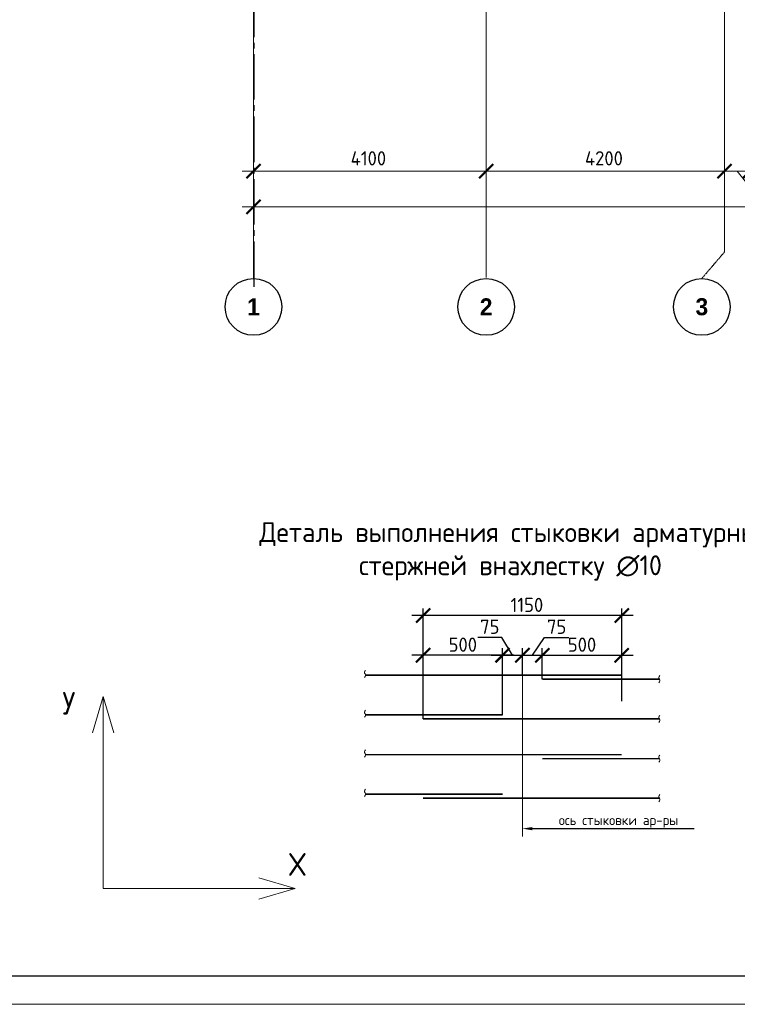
# Model space of a CAD drawing. Header units: millimetres. Extents: x -42044588 to 856694, y -806701 to 941911.
# Tile 164 of 256: x -107629 to -94985, y -356882 to -339544. Entities that reach past the tile are written whole.
import ezdxf
from ezdxf import colors
from ezdxf.entities.mleader import LeaderData, LeaderLine
from ezdxf.enums import TextEntityAlignment as Align
from ezdxf.math import Vec2, Vec3

# ---------------------------------------------------------------- set-up
doc = ezdxf.new("R2010")
doc.units = ezdxf.units.MM
for name, pattern in [('______5', [1100, 800, -100, 100, -100]), ('CENTER2', [28.575, 19.05, -3.175, 3.175, -3.175]), ('осевая', [50.8, 31.75, -6.35, 6.35, -6.35])]:
    doc.linetypes.add(name, pattern=pattern)
for name, color, linetype, lineweight in [('0.20 __', 4, 'Continuous', 20), ('Арматура', 152, 'Continuous', 40), ('Выноски', 20, 'Continuous', 20), ('Осевая', 10, 'CENTER2', 20), ('Оси', 40, '______5', 18), ('подоснова', 151, 'Continuous', 5), ('РАЗМЕРЫ', 1, 'Continuous', 9), ('Текст', 7, 'Continuous', 25), ('ТОНКИЕ', 7, 'Continuous', 9), ('Узлы', 7, 'Continuous', 0)]:
    doc.layers.add(name, color=color, linetype=linetype, lineweight=lineweight)
doc.layers.add('ТОЛСТЫЕ_ОСНОВНЫЕ', color=6, linetype='Continuous')
doc.styles.add('Century Gothic', font='GOTHIC.TTF')
doc.styles.add('GOST-2.304_Type-B', font='GOST_Common.ttf')
doc.styles.add('ГОСТ', font='GOST_Common.ttf')
doc.styles.add('Украинский', font='isocpeur.ttf', dxfattribs={"oblique": 12})
doc.dimstyles.new('5х', dxfattribs={"dimscale": 100, "dimtxt": 2.5, "dimasz": 2.5, "dimexe": 1.25, "dimexo": 0, "dimtad": 1, "dimdec": 0, "dimlfac": 0.2, "dimtxsty": 'GOST-2.304_Type-B', "dimblk": 'ARCHTICK', "dimcen": 2.5, "dimdle": 2, "dimadec": 0, "dimazin": 2, "dimtfac": 0.75, "dimtdec": 0, "dimtmove": 1, "dimatfit": 3, "dimfxl": 0, "dimtolj": 1, "dimarcsym": 0})
doc.dimstyles.new('СПДС', dxfattribs={"dimscale": 100, "dimtxt": 2.5, "dimasz": 2, "dimexe": 1.25, "dimexo": 0, "dimtad": 1, "dimdec": 0, "dimrnd": 5, "dimtxsty": 'GOST-2.304_Type-B', "dimblk": 'ARCHTICK', "dimcen": 2.5, "dimdle": 2, "dimclrd": 1, "dimclre": 1, "dimclrt": 1, "dimadec": 0, "dimazin": 2, "dimtfac": 0.75, "dimtdec": 0, "dimtmove": 1, "dimatfit": 3, "dimfxl": 0, "dimtolj": 1, "dimarcsym": 0})

# ---------------------------------------------------------------- blocks, each defined once
blk = doc.blocks.new('A$Cd09756da')
at = {"layer": 'Текст', "color": 7, "attachment_point": 1, "style": 'ГОСТ'}
for s, width, heights, insert, char_height in [('\\pi594.35517;{\\fTimes New Roman|b0|i0|c204|p18;\\C256;Строительство жилого комплекса со  встроенными помещениями \\P\\pi1441.86779;общественного-делового, коммерческого назначения и \\P\\pi41.3631;поликлиническим учреждением по адресу: г. Чита, ул. 1-я Коллективная}', 11543.07, [0], (-11741, 4333), 250), ('\\pi389.01406;{\\fTimes New Roman|b0|i0|c204|p18;\\C256;«Жилой дом со встроенными помещениями \\P\\pi641.91601;общественно-делового и коммерческого \\P\\pi302.06381;назначения на первом этаже здания», поз. 3.1\\P}', 7000, [1500], (-12014, 2803), 225)]:
    blk.add_mtext_dynamic_manual_height_columns(s, width=width, gutter_width=12.5, heights=heights, dxfattribs=dict(at, insert=insert, char_height=char_height))
blk = doc.blocks.new('*U6686')
at = {"layer": 'ТОЛСТЫЕ_ОСНОВНЫЕ', "color": 6}
blk.add_lwpolyline([(20, 5), (886, 5), (886, 415), (20, 415)], close=True, dxfattribs=at)
at = {"layer": 'ТОНКИЕ'}
blk.add_lwpolyline([(0, 0), (891, 0), (891, 420), (0, 420)], close=True, dxfattribs=at)
blk = doc.blocks.new('_ArchTick')
at = {"color": 0, "linetype": 'ByBlock', "const_width": 0.15}
blk.add_lwpolyline([(-0.5, -0.5), (0.5, 0.5)], dxfattribs=at)
blk = doc.blocks.new('*D6061')
at = {"layer": 'DEFPOINTS', "color": 0, "linetype": 'Continuous', "transparency": 16777216}
for p in [(-100521, -350736), (-100521, -351086), (-99121, -351786)]:
    blk.add_point(p, dxfattribs=at)
at = {"layer": 'РАЗМЕРЫ', "color": 0, "linetype": 'Continuous', "lineweight": -2, "transparency": 16777216}
for p, q in [((-98921, -350736), (-100721, -350736)), ((-100521, -351086), (-100521, -350611)), ((-99121, -351786), (-99121, -350611))]:
    blk.add_line(p, q, dxfattribs=at)
at = {"layer": 'РАЗМЕРЫ', "color": 0, "linetype": 'Continuous', "lineweight": -2, "transparency": 16777216, "xscale": 250, "yscale": 250, "zscale": 250, "rotation": 180}
blk.add_blockref('_ArchTick', (-100521, -350736), dxfattribs=at)
at = {"layer": 'РАЗМЕРЫ', "color": 0, "linetype": 'Continuous', "lineweight": -2, "transparency": 16777216, "xscale": 250, "yscale": 250, "zscale": 250}
blk.add_blockref('_ArchTick', (-99121, -350736), dxfattribs=at)
at = {"layer": 'РАЗМЕРЫ', "color": 0, "linetype": 'Continuous', "lineweight": 0, "transparency": 16777216, "insert": (-99821, -350549), "char_height": 250, "attachment_point": 5, "style": 'GOST-2.304_Type-B'}
blk.add_mtext('\\A1;500', dxfattribs=at)
blk = doc.blocks.new('*D6062')
at = {"layer": 'DEFPOINTS', "color": 0, "linetype": 'Continuous', "transparency": 16777216}
for p in [(-97021, -350736), (-97021, -351086), (-98421, -351157)]:
    blk.add_point(p, dxfattribs=at)
at = {"layer": 'РАЗМЕРЫ', "color": 0, "linetype": 'Continuous', "lineweight": -2, "transparency": 16777216}
for p, q in [((-98621, -350736), (-96821, -350736)), ((-98421, -351157), (-98421, -350611)), ((-97021, -351086), (-97021, -350611))]:
    blk.add_line(p, q, dxfattribs=at)
at = {"layer": 'РАЗМЕРЫ', "color": 0, "linetype": 'Continuous', "lineweight": -2, "transparency": 16777216, "xscale": 250, "yscale": 250, "zscale": 250, "rotation": 180}
blk.add_blockref('_ArchTick', (-98421, -350736), dxfattribs=at)
at = {"layer": 'РАЗМЕРЫ', "color": 0, "linetype": 'Continuous', "lineweight": -2, "transparency": 16777216, "xscale": 250, "yscale": 250, "zscale": 250}
blk.add_blockref('_ArchTick', (-97021, -350736), dxfattribs=at)
at = {"layer": 'РАЗМЕРЫ', "color": 0, "linetype": 'Continuous', "lineweight": 0, "transparency": 16777216, "insert": (-97721, -350549), "char_height": 250, "attachment_point": 5, "style": 'GOST-2.304_Type-B'}
blk.add_mtext('\\A1;500', dxfattribs=at)
blk = doc.blocks.new('*D6063')
at = {"layer": 'DEFPOINTS', "color": 0, "linetype": 'Continuous', "transparency": 16777216}
for p in [(-100521, -350036), (-97021, -351543), (-100521, -351857)]:
    blk.add_point(p, dxfattribs=at)
at = {"layer": 'РАЗМЕРЫ', "color": 0, "linetype": 'Continuous', "lineweight": -2, "transparency": 16777216}
for p, q in [((-96821, -350036), (-100721, -350036)), ((-100521, -351857), (-100521, -349911)), ((-97021, -351543), (-97021, -349911))]:
    blk.add_line(p, q, dxfattribs=at)
at = {"layer": 'РАЗМЕРЫ', "color": 0, "linetype": 'Continuous', "lineweight": -2, "transparency": 16777216, "xscale": 250, "yscale": 250, "zscale": 250, "rotation": 180}
blk.add_blockref('_ArchTick', (-100521, -350036), dxfattribs=at)
at = {"layer": 'РАЗМЕРЫ', "color": 0, "linetype": 'Continuous', "lineweight": -2, "transparency": 16777216, "xscale": 250, "yscale": 250, "zscale": 250}
blk.add_blockref('_ArchTick', (-97021, -350036), dxfattribs=at)
at = {"layer": 'РАЗМЕРЫ', "color": 0, "linetype": 'Continuous', "lineweight": 0, "transparency": 16777216, "insert": (-98692, -349849), "char_height": 250, "attachment_point": 5, "style": 'GOST-2.304_Type-B'}
blk.add_mtext('\\A1;1150', dxfattribs=at)
blk = doc.blocks.new('*D6064')
at = {"layer": 'DEFPOINTS', "color": 0, "linetype": 'Continuous', "transparency": 16777216}
for p in [(-98771, -350736), (-98771, -351086), (-99121, -351145)]:
    blk.add_point(p, dxfattribs=at)
at = {"layer": 'РАЗМЕРЫ', "color": 0, "linetype": 'Continuous', "lineweight": -2, "transparency": 16777216}
for p, q in [((-99134, -350421), (-99558, -350421)), ((-98946, -350736), (-99134, -350421)), ((-99321, -350736), (-98571, -350736)), ((-99121, -351145), (-99121, -350611)), ((-98771, -351086), (-98771, -350611))]:
    blk.add_line(p, q, dxfattribs=at)
at = {"layer": 'РАЗМЕРЫ', "color": 0, "linetype": 'Continuous', "lineweight": -2, "transparency": 16777216, "xscale": 250, "yscale": 250, "zscale": 250, "rotation": 180}
blk.add_blockref('_ArchTick', (-99121, -350736), dxfattribs=at)
at = {"layer": 'РАЗМЕРЫ', "color": 0, "linetype": 'Continuous', "lineweight": -2, "transparency": 16777216, "xscale": 250, "yscale": 250, "zscale": 250}
blk.add_blockref('_ArchTick', (-98771, -350736), dxfattribs=at)
at = {"layer": 'РАЗМЕРЫ', "color": 0, "linetype": 'Continuous', "lineweight": 0, "transparency": 16777216, "insert": (-99346, -350234), "char_height": 250, "attachment_point": 5, "style": 'GOST-2.304_Type-B'}
blk.add_mtext('\\A1;75', dxfattribs=at)
blk = doc.blocks.new('*D6065')
at = {"layer": 'DEFPOINTS', "color": 0, "linetype": 'Continuous', "transparency": 16777216}
for p in [(-98421, -350736), (-98771, -351086), (-98421, -351145)]:
    blk.add_point(p, dxfattribs=at)
at = {"layer": 'РАЗМЕРЫ', "color": 0, "linetype": 'Continuous', "lineweight": -2, "transparency": 16777216}
for p, q in [((-98596, -350736), (-98380, -350421)), ((-98380, -350421), (-97956, -350421)), ((-98971, -350736), (-98221, -350736)), ((-98771, -351086), (-98771, -350611)), ((-98421, -351145), (-98421, -350611))]:
    blk.add_line(p, q, dxfattribs=at)
at = {"layer": 'РАЗМЕРЫ', "color": 0, "linetype": 'Continuous', "lineweight": -2, "transparency": 16777216, "xscale": 250, "yscale": 250, "zscale": 250, "rotation": 180}
blk.add_blockref('_ArchTick', (-98771, -350736), dxfattribs=at)
at = {"layer": 'РАЗМЕРЫ', "color": 0, "linetype": 'Continuous', "lineweight": -2, "transparency": 16777216, "xscale": 250, "yscale": 250, "zscale": 250}
blk.add_blockref('_ArchTick', (-98421, -350736), dxfattribs=at)
at = {"layer": 'РАЗМЕРЫ', "color": 0, "linetype": 'Continuous', "lineweight": 0, "transparency": 16777216, "insert": (-98168, -350234), "char_height": 250, "attachment_point": 5, "style": 'GOST-2.304_Type-B'}
blk.add_mtext('\\A1;75', dxfattribs=at)
blk = doc.blocks.new('*D6710')
at = {"color": 1, "lineweight": -2, "transparency": 16777216}
for p, q in [((-85705, -346670), (-85705, -346545)), ((-38905, -346670), (-38905, -346545)), ((-85905, -346670), (-38705, -346670))]:
    blk.add_line(p, q, dxfattribs=at)
at = {"layer": 'DEFPOINTS', "color": 0, "transparency": 16777216}
for p in [(-85705, -346670), (-38905, -346670), (-38905, -346670)]:
    blk.add_point(p, dxfattribs=at)
at = {"color": 1, "lineweight": -2, "transparency": 16777216, "xscale": 250, "yscale": 250, "zscale": 250, "rotation": 180}
blk.add_blockref('_ArchTick', (-85705, -346670), dxfattribs=at)
at = {"color": 1, "lineweight": -2, "transparency": 16777216, "xscale": 250, "yscale": 250, "zscale": 250}
blk.add_blockref('_ArchTick', (-38905, -346670), dxfattribs=at)
at = {"color": 1, "transparency": 16777216, "insert": (-67487, -346445), "char_height": 250, "width": 104166.67, "attachment_point": 5, "style": 'GOST-2.304_Type-B'}
blk.add_mtext('\\A1;46800', dxfattribs=at)
blk = doc.blocks.new('NSY101')
at = {"color": 0, "linetype": 'ByBlock', "lineweight": -2}
blk.add_circle((0, 0), 50, dxfattribs=at)
blk = doc.blocks.new('СЛОЖНЫЙ_ОБЪЕКТ_31')
at = {"layer": 'Оси', "color": 16, "linetype": 'Continuous', "lineweight": 25, "transparency": 33554687, "xscale": 9.999999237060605, "yscale": 9.999999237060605, "zscale": 9.999999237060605}
blk.add_blockref('NSY101', (8813, -43009), dxfattribs=at)
at = {"layer": 'Оси', "color": 16, "linetype": 'Continuous', "lineweight": 25, "transparency": 33554687, "insert": (8813, -43009), "char_height": 300, "width": 385, "attachment_point": 5, "style": 'Century Gothic'}
blk.add_mtext('\\A1;{\\fCentury Gothic|i0|b1;\\H300.000000;\\W1.000000;\\C16;2}\\P', dxfattribs=at)
blk = doc.blocks.new('СЛОЖНЫЙ_ОБЪЕКТ_46')
at = {"layer": 'Оси', "color": 16, "linetype": 'Continuous', "lineweight": 25, "transparency": 33554687, "xscale": 9.999999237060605, "yscale": 9.999999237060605, "zscale": 9.999999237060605}
blk.add_blockref('NSY101', (5263, -43009), dxfattribs=at)
at = {"layer": 'Оси', "color": 16, "linetype": 'Continuous', "lineweight": 25, "transparency": 33554687, "insert": (5263, -43009), "char_height": 300, "width": 385, "attachment_point": 5, "style": 'Century Gothic'}
blk.add_mtext('\\A1;{\\fCentury Gothic|i0|b1;\\H300.000000;\\W1.000000;\\C16;1}\\P', dxfattribs=at)
blk = doc.blocks.new('СЛОЖНЫЙ_ОБЪЕКТ_49')
at = {"layer": 'Оси', "color": 16, "linetype": 'Continuous', "lineweight": 25, "transparency": 33554687, "xscale": 9.999999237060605, "yscale": 9.999999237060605, "zscale": 9.999999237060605}
blk.add_blockref('NSY101', (12613, -43009), dxfattribs=at)
at = {"layer": 'Оси', "color": 16, "linetype": 'Continuous', "lineweight": 25, "transparency": 33554687, "insert": (12613, -43009), "char_height": 300, "width": 385, "attachment_point": 5, "style": 'Century Gothic'}
blk.add_mtext('\\A1;{\\fCentury Gothic|i0|b1;\\H300.000000;\\W1.000000;\\C16;3}\\P', dxfattribs=at)
blk = doc.blocks.new('*D6717')
at = {"color": 1, "lineweight": -2, "transparency": 16777216}
for p, q in [((-85905, -346039), (-81405, -346039)), ((-85705, -346039), (-85705, -345914)), ((-81605, -346039), (-81605, -345914))]:
    blk.add_line(p, q, dxfattribs=at)
at = {"layer": 'DEFPOINTS', "color": 0, "transparency": 16777216}
for p in [(-85705, -346039), (-81605, -346039), (-81605, -346039)]:
    blk.add_point(p, dxfattribs=at)
at = {"color": 1, "lineweight": -2, "transparency": 16777216, "xscale": 250, "yscale": 250, "zscale": 250, "rotation": 180}
blk.add_blockref('_ArchTick', (-85705, -346039), dxfattribs=at)
at = {"color": 1, "lineweight": -2, "transparency": 16777216, "xscale": 250, "yscale": 250, "zscale": 250}
blk.add_blockref('_ArchTick', (-81605, -346039), dxfattribs=at)
at = {"color": 1, "transparency": 16777216, "insert": (-83680, -345814), "char_height": 250, "width": 83333.33, "attachment_point": 5, "style": 'GOST-2.304_Type-B'}
blk.add_mtext('\\A1;4100', dxfattribs=at)
blk = doc.blocks.new('*D6718')
at = {"color": 1, "lineweight": -2, "transparency": 16777216}
for p, q in [((-81805, -346039), (-77205, -346039)), ((-81605, -346039), (-81605, -345914)), ((-77405, -346039), (-77405, -345914))]:
    blk.add_line(p, q, dxfattribs=at)
at = {"layer": 'DEFPOINTS', "color": 0, "transparency": 16777216}
for p in [(-81605, -346039), (-77405, -346039), (-77405, -346039)]:
    blk.add_point(p, dxfattribs=at)
at = {"color": 1, "lineweight": -2, "transparency": 16777216, "xscale": 250, "yscale": 250, "zscale": 250, "rotation": 180}
blk.add_blockref('_ArchTick', (-81605, -346039), dxfattribs=at)
at = {"color": 1, "lineweight": -2, "transparency": 16777216, "xscale": 250, "yscale": 250, "zscale": 250}
blk.add_blockref('_ArchTick', (-77405, -346039), dxfattribs=at)
at = {"color": 1, "transparency": 16777216, "insert": (-79530, -345814), "char_height": 250, "width": 83333.33, "attachment_point": 5, "style": 'GOST-2.304_Type-B'}
blk.add_mtext('\\A1;4200', dxfattribs=at)
blk = doc.blocks.new('*D6729')
at = {"color": 1, "lineweight": -2, "transparency": 16777216}
for p, q in [((-76755, -346039), (-77605, -346039)), ((-77405, -345914), (-77405, -346164)), ((-77180, -346039), (-76858, -346445)), ((-76955, -345976), (-76955, -346164)), ((-76858, -346445), (-76233, -346445))]:
    blk.add_line(p, q, dxfattribs=at)
at = {"layer": 'DEFPOINTS', "color": 0, "transparency": 16777216}
for p in [(-77405, -345914), (-77405, -346039), (-76955, -345976)]:
    blk.add_point(p, dxfattribs=at)
at = {"color": 1, "lineweight": -2, "transparency": 16777216, "xscale": 250, "yscale": 250, "zscale": 250, "rotation": 180}
blk.add_blockref('_ArchTick', (-77405, -346039), dxfattribs=at)
at = {"color": 1, "lineweight": -2, "transparency": 16777216, "xscale": 250, "yscale": 250, "zscale": 250}
blk.add_blockref('_ArchTick', (-76955, -346039), dxfattribs=at)
at = {"color": 1, "transparency": 16777216, "insert": (-76545, -346258), "char_height": 250, "attachment_point": 5, "style": 'GOST-2.304_Type-B'}
blk.add_mtext('\\A1;450', dxfattribs=at)
blk = doc.blocks.new('оси блок 2')
at = {"layer": 'Оси', "color": 16, "linetype": 'осевая', "lineweight": 0, "ltscale": 0.25, "transparency": 33554687}
for p, q in [((-85704.7, -322543), (-85704.7, -347930)), ((-81604.7, -322543), (-81604.7, -347914.1)), ((-77404.7, -323084.4), (-77404.7, -347462.5))]:
    blk.add_line(p, q, dxfattribs=at)
at = {"layer": 'Оси', "color": 16, "linetype": 'осевая', "lineweight": 0, "transparency": 33554687}
blk.add_line((-77805.3, -347930), (-77404.7, -347462.5), dxfattribs=at)
at = {"layer": 'Оси', "color": 16, "linetype": 'Continuous', "lineweight": 25, "transparency": 33554687}
for name, p in [('СЛОЖНЫЙ_ОБЪЕКТ_46', (-90967.7, -305420.5)), ('СЛОЖНЫЙ_ОБЪЕКТ_31', (-90418.2, -305420.5)), ('СЛОЖНЫЙ_ОБЪЕКТ_49', (-90418.2, -305420.5))]:
    blk.add_blockref(name, p, dxfattribs=at)
for base, p1, p2, picture, middle in [((-81604.7, -346038.9), (-85704.7, -346038.9), (-81604.7, -346038.9), '*D6717', (-83679.9, -346038.9)), ((-77404.7, -346038.9), (-81604.7, -346038.9), (-77404.7, -346038.9), '*D6718', (-79529.9, -346038.9)), ((-38904.7, -346670.2), (-85704.7, -346670.2), (-38904.7, -346670.2), '*D6710', (-67487.3, -346670.2))]:
    dim = blk.add_linear_dim(base=base, p1=p1, p2=p2, dimstyle='СПДС', override={"dimgap": 1})
    dim.commit()
    dim.dimension.update_dxf_attribs({"geometry": picture, "text_midpoint": middle, "dimtype": 160})
dim = blk.add_linear_dim(base=(-77404.7, -346038.9), p1=(-76954.7, -345976.4), p2=(-77404.7, -345913.9), dimstyle='СПДС')
dim.commit()
dim.dimension.update_dxf_attribs({"geometry": '*D6729', "text_midpoint": (-76795.1, -346445.2), "dimtype": 160})

msp = doc.modelspace()

# ---------------------------------------------------------------- linework, layer by layer
at = {"layer": '0.20 __', "color": 2}
for points in [[(-101534.456, -351002.023), (-101553.706, -351033.523), (-101534.456, -351096.523), (-101553.706, -351128.023)], [(-96348.992, -351094.042), (-96368.242, -351125.542), (-96348.992, -351188.542), (-96368.242, -351220.042)], [(-101534.456, -351702.023), (-101553.706, -351733.523), (-101534.456, -351796.523), (-101553.706, -351828.023)], [(-96348.992, -351794.042), (-96368.242, -351825.542), (-96348.992, -351888.542), (-96368.242, -351920.042)], [(-101534.456, -352402.023), (-101553.706, -352433.523), (-101534.456, -352496.523), (-101553.706, -352528.023)], [(-96348.992, -352494.042), (-96368.242, -352525.542), (-96348.992, -352588.542), (-96368.242, -352620.042)], [(-101534.456, -353096.137), (-101553.706, -353127.637), (-101534.456, -353190.637), (-101553.706, -353222.137)], [(-96348.992, -353188.156), (-96368.242, -353219.656), (-96348.992, -353282.656), (-96368.242, -353314.156)]]:
    msp.add_spline(points, degree=3, dxfattribs=at)
at = {"layer": 'Арматура', "const_width": 28}
for points in [[(-101535.308, -351086.384), (-97020.727, -351086.384)], [(-98420.727, -351157.042), (-96358.617, -351157.042)], [(-101535.308, -351786.384), (-99120.727, -351786.384)], [(-100520.727, -351857.042), (-96358.617, -351857.042)], [(-101535.308, -352486.384), (-97020.727, -352486.384)], [(-98420.727, -352557.042), (-96358.617, -352557.042)], [(-101535.308, -353180.497), (-99120.727, -353180.497)], [(-100520.727, -353251.156), (-96358.617, -353251.156)]]:
    msp.add_lwpolyline(points, dxfattribs=at)
at = {"layer": 'Оси', "color": 16, "linetype": '______5', "lineweight": 25, "transparency": 33554687}
msp.add_line((-103503.411, -320350.999), (-103503.411, -344340.999), dxfattribs=at)
at = {"layer": 'Оси', "ltscale": 45}
msp.add_line((-98770.727, -350736.384), (-98770.727, -353928.017), dxfattribs=at)
at = {"layer": 'подоснова'}
for p, q in [((-106156.373, -351462.876), (-106343.981, -352100.426)), ((-106156.373, -351462.876), (-106156.373, -354843.482)), ((-106156.373, -351462.876), (-105968.764, -352100.426)), ((-102775.767, -354843.482), (-103413.317, -354655.873)), ((-106156.373, -354843.482), (-102775.767, -354843.482)), ((-102775.767, -354843.482), (-103413.317, -355031.09))]:
    msp.add_line(p, q, dxfattribs=at)

# ---------------------------------------------------------------- block references
at = {"xscale": 100, "yscale": 100, "zscale": 100}
msp.add_blockref('*U6686', (-111387.178, -356882.079), dxfattribs=at)
at = {"lineweight": 50, "ltscale": 100}
msp.add_blockref('A$Cd09756da', (-114599.263, -356118.849), dxfattribs=at)
at = {"layer": 'РАЗМЕРЫ'}
msp.add_blockref('оси блок 2', (-17804.898, 3828.769), dxfattribs=at)

# ---------------------------------------------------------------- texts
at = {"ltscale": 100, "insert": (-133805.873, -335628.958), "char_height": 250, "attachment_point": 1, "style": 'ГОСТ'}
msp.add_mtext_dynamic_manual_height_columns('\\pi1250,t1750;1.^IПроизводство работ вести в строгом соответствии с требованиями СП 70.13330.2012 "Несущие и ограждающие конструкции" и проектом производства работ.{\\H1.83333x; }\\P2.^IПеред бетонированием арматуру и основание, на которую укладывается бетонная смесь, очистить от {\\H1.55556x; }ржавчины и грязи. {\\H1.64815x; }\\P3.^IБетонирование вести слоем на всю толщину  плит. Захватки при бетонировании должны быть отсечены {\\H1.61728x; }вертикальными швами. Бетон применять класса В25. Заполнителем для бетона служит щебень твердых пород, {\\H1.62757x; }наибольшая фракция щебня не должна превышать 40мм.{\\H1.62414x; }\\P4.^IВ процессе бетонирования обеспечить соблюдение защитных слоев и мест положения рабочей арматуры {\\H1.62529x; }согласно проекту. Материал фиксаторов для нижней арматуры фундаментных плит выбирается проектом производства {\\H1.6249x; }работ, исходя из конкретных возможностей строительной организации.{\\H1.62503x; }\\P5.^IПроектом принято соединение рабочих стержней арматуры монолитной плиты внахлестку (без сварки). {\\H1.72499x; }\\P6.^IСварные арматурные каркасы изготовить на заводе-изготовители. {\\H1.67917x; }\\P7.^IКрестообразные соединения стержней арматуры 1-го и 2-го рядов, а также 3-го и 4-го рядов между собой {\\H1.60694x; }выполнить вязкой отожженной проволокой диаметром 2,0-3,0 мм. Допускается применение специальных соединительных {\\H1.63102x; }элементов - пластмассовых или проволочных фиксаторов. Соединение арматуры допускается предусматривать не во всех {\\H1.62299x; }местах пересечения стержней арматуры. При этом должны быть связаны вязальной проволокой все пересечения стержней {\\H1.62567x; }в 2-х крайних рядах по периметру плит, остальные узлы могут быть соединены через узел в шахматном порядке (схему {\\H1.72478x; }вязки стержней см. на данном листе).{\\H1.77924x; }', width=18954.38214, gutter_width=12.5, heights=[0], dxfattribs=at)
at = {"layer": 'Выноски', "color": 240, "true_color": 0xed1f24, "insert": (-133423.312, -348920.343), "char_height": 250, "width": 18219.65973, "attachment_point": 1, "style": 'ГОСТ'}
msp.add_mtext('\\pi-500,l500;В выделенной области представлена замененная ( актуальная) версия. Содержание изменения см. в листе разрешения на внесение изменений{\\H1.025x; }', dxfattribs=at)
at = {"layer": 'Осевая', "style": 'GOST-2.304_Type-B'}
for s, p in [('У', (-106761.511, -351581.585)), ('Х', (-102736.025, -354418.529))]:
    msp.add_text(s, height=400, dxfattribs=at).set_placement(p, align=Align.MIDDLE_CENTER)
at = {"layer": 'Текст', "color": 7, "insert": (-126599.263, -354618.849), "char_height": 250, "attachment_point": 1, "style": 'ГОСТ'}
msp.add_mtext_dynamic_manual_height_columns('\\pi3500;\\P\\pi335.03788;Плита на отм. +30,900;+33,900 (опалубка)', width=7000, gutter_width=12.5, heights=[1500], dxfattribs=at)
at = {"layer": 'Узлы', "color": 80, "linetype": 'Continuous', "lineweight": 0, "attachment_point": 5, "style": 'GOST-2.304_Type-B'}
for s, insert, char_height, width in [('\\pi136.85;Деталь выполнения стыковки арматурных стержней внахлестку ∅10', (-98981.041, -348907.197), 350, 10464.96038), ('ось стыковки ар-ры', (-97077.621, -353663.242), 175, 7325.47227)]:
    msp.add_mtext(s, dxfattribs=dict(at, insert=insert, char_height=char_height, width=width))

# ---------------------------------------------------------------- dimensions: what is measured, and where the dimension line sits
at = {"layer": 'РАЗМЕРЫ', "linetype": 'Continuous', "lineweight": 0}
for base, p1, p2, text, picture, middle in [((-100520.727, -350036.384), (-97020.727, -351543.364), (-100520.727, -351857.042), '1150', '*D6063', (-98691.857, -350036.384)), ((-98770.727, -350736.384), (-99120.727, -351145.11), (-98770.727, -351086.384), '75', '*D6064', (-99196.935, -350421.384)), ((-98420.727, -350736.384), (-98770.727, -351086.384), (-98420.727, -351145.11), '75', '*D6065', (-98317.712, -350421.384)), ((-100520.727, -350736.384), (-99120.727, -351786.384), (-100520.727, -351086.384), '500', '*D6061', (-99820.727, -350736.384)), ((-97020.727, -350736.384), (-98420.727, -351157.042), (-97020.727, -351086.384), '500', '*D6062', (-97720.727, -350736.384))]:
    dim = msp.add_linear_dim(base=base, p1=p1, p2=p2, text=text, dimstyle='5х', dxfattribs=at)
    dim.commit()
    dim.dimension.update_dxf_attribs({"geometry": picture, "text_midpoint": middle, "dimtype": 160})

# ---------------------------------------------------------------- leaders
at = {"layer": 'Выноски', "ltscale": 0.1}
ml = msp.add_multileader_mtext('Standard', dxfattribs=at)
ml.set_content('', color=256, style='Украинский')
ml.set_leader_properties()
ml.build(insert=Vec2(0, 0))
ml.multileader.update_dxf_attribs({"text_right_attachment_type": 6, "arrow_head_size": 175})
ctx = ml.context
ctx.base_point, ctx.char_height, ctx.arrow_head_size, ctx.landing_gap_size, ctx.plane_origin = Vec3(-95747.314, -353789.131), 0.126, 175, 0.063, Vec3(-97552.759, -355995.386)
ctx.right_attachment = 6
notes = []
notes.append((ctx, [(1, (1, 1, 0), (-98245.727, -353789.131), (1, 0), 2498.413, [(0, [(-98770.727, -353789.131)], 0, [])])]))
ctx.mtext.insert, ctx.mtext.flow_direction = Vec3(-95747.251, -353789.068), 5
for ctx, leaders in notes:
    for number, flags, end, landing, length, lines in leaders:
        leader = LeaderData()
        leader.index, (leader.has_last_leader_line, leader.has_dogleg_vector, leader.attachment_direction) = number, flags
        leader.last_leader_point, leader.dogleg_vector, leader.dogleg_length = Vec3(end), Vec3(landing), length
        for number, points, colour, breaks in lines:
            line = LeaderLine()
            line.index, line.vertices, line.color, line.breaks = number, Vec3.list(points), colors.encode_raw_color(colour), breaks
            leader.lines.append(line)
        ctx.leaders.append(leader)

doc.saveas('drawing.dxf')
